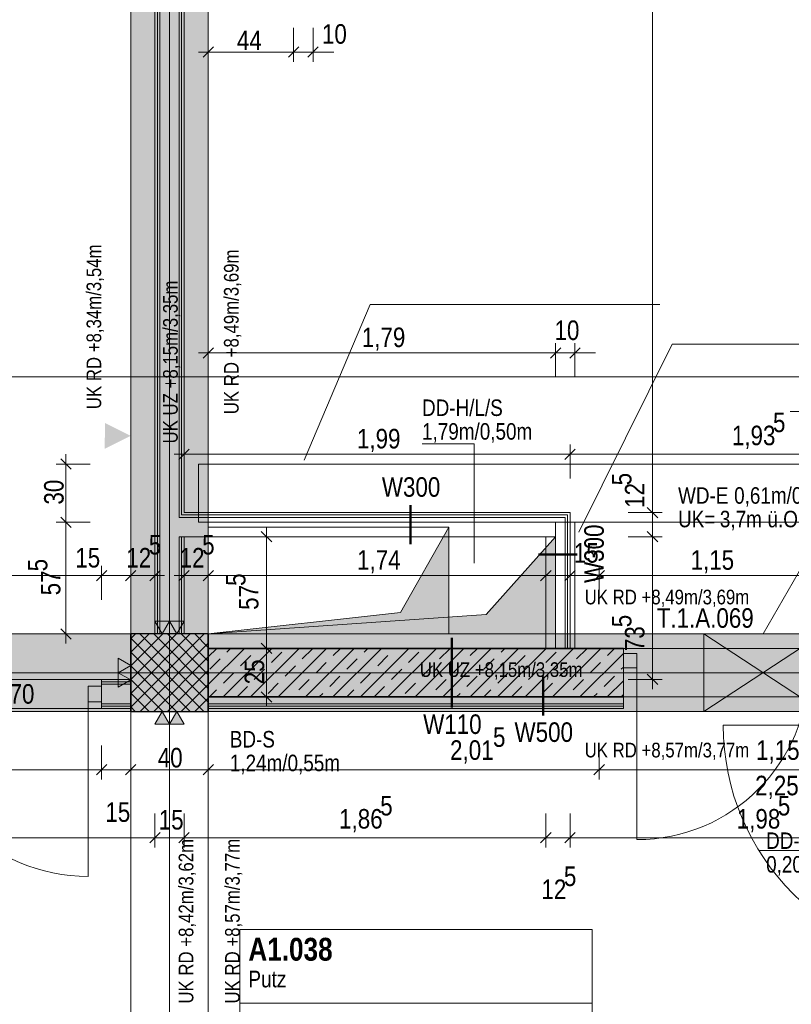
# Model space of a CAD drawing. Extents: x -620 to 300, y 62 to 1107.
# Tile 96 of 256: x -141 to -61, y 793 to 894. Entities that reach past the tile are written whole.
import ezdxf
from ezdxf.lldxf.tags import DXFTag

# ---------------------------------------------------------------- set-up
doc = ezdxf.new("R2010")
doc.units = 0
doc.layers.get('0').update_dxf_attribs({"lineweight": 35})
doc.layers.add('--Bem innen', color=3, linetype='Continuous', lineweight=35, true_color=0x00ff00, plot=False)
doc.layers.add('iwb_Schraffur_Unterzug', color=7, linetype='Continuous', lineweight=5, true_color=0xffffcc, plot=False)
for name, color, linetype, lineweight, true_color in [('00 -Bauelemente -Dämmung innen', 7, 'Continuous', 9, 0xff7fe6), ('00 -Bauelemente -Gipskarton', 7, 'Continuous', 9, 0xff7fe6), ('00_Beschriftung UZ', 3, 'Continuous', 13, 0x00ff00), ('30 -33 Aussenwände- 3 Aussenstützen', 7, 'Continuous', 50, 0x0000dd), ('30 -34 Innenwände- 1 tragend', 7, 'Continuous', 13, 0xdd0806), ('30 -34 Innenwände- 11 Durchbruch', 4, 'Continuous', 9, 0x00ffff), ('30 -34 Innenwände- 2 nichttragend', 7, 'Continuous', 18, 0xff7fe6), ('30 -34 Innenwände- 4 Türen_Fenster', 9, 'Continuous', 15, 0x808080), ('30 -35 Decken- 1 Konstruktion-Träger- Stahlbeton', 7, 'grob-A06G9FRA8I', 13, 0x33aa00), ('30 -35 Decken- 1 Konstruktion-Träger- Stahlbeton -Ortbeton', 7, 'grob-A06G9FRA8I', 13, 0x33aa00), ('30 -35 Decken- 11 Bodendurchbruch', 7, 'Continuous', 15, 0x599559), ('30 -35 Decken- 11 Durchbruch', 5, 'Continuous', 15, 0x0000ff), ('70 -72 Beschriftung- 2 Beschriftung Bauteile', 7, 'Continuous', 9, 0x9999ff), ('70 -75 Raumstempel- 1 Raumstempel', 1, 'Continuous', 50, 0xff0000), ('70 -76 Bemaßung- 2 Allgemein', 9, 'Continuous', 5, 0x808080)]:
    doc.layers.add(name, color=color, linetype=linetype, lineweight=lineweight, true_color=true_color)
for name, color, linetype, lineweight in [('30 -35 Decken- 1 Konstruktion-Träger- Stahl Hohlprofil', 7, 'grob-A06G9FRA8I', 9), ('70 -71 Achsen- 1 Gebäudeachsen', 7, 'STRICHPUNKT2-A06G9FR98I', 18), ('70 -75 Raumstempel- 3 Wandstempel', 7, 'Continuous', 50), ('Keine', 7, 'Continuous', 9)]:
    doc.layers.add(name, color=color, linetype=linetype, lineweight=lineweight)
doc.styles.get("Standard").update_dxf_attribs({"font": 'ARIALN.TTF'})
tags = doc.linetypes.add('grob-A06G9FRA8I', pattern=[14, 3, -8, 3]).pattern_tags.tags
tags[8:9] = [DXFTag(74, 4), DXFTag(75, 0), DXFTag(340, '0'), DXFTag(46, 0.0), DXFTag(50, 0.0), DXFTag(44, 0.0), DXFTag(45, 0.0)]
tags[6:7] = [DXFTag(74, 4), DXFTag(75, 0), DXFTag(340, '0'), DXFTag(46, 0.0), DXFTag(50, 0.0), DXFTag(44, 0.0), DXFTag(45, 0.0)]
tags[4:5] = [DXFTag(74, 4), DXFTag(75, 0), DXFTag(340, '0'), DXFTag(46, 0.0), DXFTag(50, 0.0), DXFTag(44, 0.0), DXFTag(45, 0.0)]
tags = doc.linetypes.add('STRICHPUNKT2-A06G9FR98I', pattern=[12.7, 6.35, -3.175, 0, -3.175]).pattern_tags.tags
tags[10:11] = [DXFTag(74, 4), DXFTag(75, 0), DXFTag(340, '0'), DXFTag(46, 0.0), DXFTag(50, 0.0), DXFTag(44, 0.0), DXFTag(45, 0.0)]
tags[8:9] = [DXFTag(74, 4), DXFTag(75, 0), DXFTag(340, '0'), DXFTag(46, 0.0), DXFTag(50, 0.0), DXFTag(44, 0.0), DXFTag(45, 0.0)]
tags[6:7] = [DXFTag(74, 4), DXFTag(75, 0), DXFTag(340, '0'), DXFTag(46, 0.0), DXFTag(50, 0.0), DXFTag(44, 0.0), DXFTag(45, 0.0)]
tags[4:5] = [DXFTag(74, 4), DXFTag(75, 0), DXFTag(340, '0'), DXFTag(46, 0.0), DXFTag(50, 0.0), DXFTag(44, 0.0), DXFTag(45, 0.0)]

# ---------------------------------------------------------------- blocks, each defined once
blk = doc.blocks.new('Referenz-A06G9FRB8I')
at = {"layer": '--Bem innen', "color": 0, "linetype": 'Continuous', "lineweight": 5, "ltscale": 0.13}
for p, q in [((-121.58, 893.49), (-121.58, 889.99)), ((-112.78, 893.49), (-112.78, 889.99)), ((-110.78, 893.49), (-110.78, 889.99)), ((-122.58, 890.99), (-120.52, 890.99)), ((-113.84, 890.99), (-120.52, 890.99)), ((-113.84, 890.99), (-114.9, 890.99)), ((-111.78, 890.99), (-113.84, 890.99)), ((-110.78, 890.99), (-112.78, 890.99)), ((-111.78, 890.99), (-109.72, 890.99)), ((-109.72, 890.99), (-108.65, 890.99))]:
    blk.add_line(p, q, dxfattribs=at)
at = {"layer": '--Bem innen', "color": 0, "linetype": 'Continuous', "lineweight": 20, "ltscale": 0.2}
for p, q in [((-122.11, 890.46), (-121.04, 891.52)), ((-112.24, 891.52), (-113.31, 890.46)), ((-111.31, 890.46), (-110.24, 891.52))]:
    blk.add_line(p, q, dxfattribs=at)
at = {"layer": '00 -Bauelemente -Dämmung innen', "color": 0, "linetype": 'Continuous', "ltscale": 0.13}
for p, q in [((-126.58, 831.05), (-126.58, 988.05)), ((-124.58, 843.05), (-124.58, 988.05)), ((-84.78, 843.05), (-124.58, 843.05)), ((-84.78, 829.55), (-84.78, 843.05)), ((-124.58, 831.05), (-124.58, 841.05)), ((-124.08, 841.05), (-124.58, 841.05)), ((-86.78, 841.05), (-124.08, 841.05)), ((-86.78, 829.55), (-86.78, 841.05)), ((-132.58, 825.85), (-129.58, 825.85)), ((-132.58, 823.85), (-129.58, 823.85)), ((-121.58, 824.55), (-78.78, 824.55)), ((-121.58, 823.85), (-78.78, 823.85))]:
    blk.add_line(p, q, dxfattribs=at)
at = {"layer": '00 -Bauelemente -Gipskarton', "color": 0, "linetype": 'Continuous', "ltscale": 0.13}
for p, q in [((-127.08, 831.05), (-127.08, 988.05)), ((-126.83, 831.05), (-126.83, 988.05)), ((-126.58, 831.05), (-126.58, 988.05)), ((-124.58, 843.05), (-124.58, 988.05)), ((-124.33, 843.3), (-124.33, 988.05)), ((-124.08, 843.55), (-124.08, 988.05)), ((-84.53, 843.3), (-124.33, 843.3)), ((-84.28, 843.55), (-124.08, 843.55)), ((-84.53, 829.55), (-84.53, 843.3)), ((-84.28, 829.55), (-84.28, 843.55)), ((-84.78, 843.05), (-124.58, 843.05)), ((-84.78, 829.55), (-84.78, 843.05)), ((-124.58, 831.05), (-124.58, 841.05)), ((-124.33, 831.05), (-124.33, 841.05)), ((-124.08, 831.05), (-124.08, 841.05)), ((-132.58, 826.35), (-129.58, 826.35)), ((-132.58, 826.1), (-129.58, 826.1)), ((-132.58, 825.85), (-129.58, 825.85)), ((-132.58, 823.85), (-129.58, 823.85)), ((-121.58, 823.85), (-78.78, 823.85)), ((-132.58, 823.6), (-129.58, 823.6)), ((-132.58, 823.35), (-129.58, 823.35)), ((-121.58, 823.6), (-78.78, 823.6)), ((-121.58, 823.35), (-78.78, 823.35))]:
    blk.add_line(p, q, dxfattribs=at)
at = {"layer": '00_Beschriftung UZ', "color": 0, "linetype": 'Continuous', "lineweight": 0, "ltscale": 0.13}
blk.add_solid([(-132.25, 850.12), (-129.58, 851.45), (-132.24, 852.79)], dxfattribs=at)
at = {"layer": '30 -33 Aussenwände- 3 Aussenstützen', "color": 0, "lineweight": 9}
for p, q in [((-129.58, 830.57), (-129.09, 831.05)), ((-129.58, 829.16), (-127.68, 831.05)), ((-129.58, 827.74), (-126.26, 831.05)), ((-129.58, 826.33), (-124.85, 831.05)), ((-129.58, 824.91), (-123.43, 831.05)), ((-129.58, 823.5), (-122.02, 831.05)), ((-128.62, 831.05), (-121.58, 824.01)), ((-127.21, 831.05), (-121.58, 825.42)), ((-125.79, 831.05), (-121.58, 826.84)), ((-124.38, 831.05), (-121.58, 828.25)), ((-122.96, 831.05), (-121.58, 829.66)), ((-129.58, 830.59), (-122.04, 823.05)), ((-128.61, 823.05), (-121.58, 830.08)), ((-129.58, 829.18), (-123.45, 823.05)), ((-127.19, 823.05), (-121.58, 828.67)), ((-125.58, 828.05), (-125.58, 826.05)), ((-129.58, 827.76), (-124.86, 823.05)), ((-126.58, 827.05), (-124.58, 827.05)), ((-125.78, 823.05), (-121.58, 827.26)), ((-129.58, 826.35), (-126.28, 823.05)), ((-124.36, 823.05), (-121.58, 825.84)), ((-129.58, 824.94), (-127.69, 823.05)), ((-122.95, 823.05), (-121.58, 824.43)), ((-129.58, 823.52), (-129.11, 823.05))]:
    blk.add_line(p, q, dxfattribs=at)
at = {"layer": '30 -33 Aussenwände- 3 Aussenstützen', "color": 0, "linetype": 'Continuous', "lineweight": -2, "ltscale": 0.25}
for p, q in [((-121.58, 831.05), (-129.58, 831.05)), ((-129.58, 831.05), (-129.58, 823.05)), ((-121.58, 823.05), (-121.58, 831.05)), ((-129.58, 823.05), (-121.58, 823.05))]:
    blk.add_line(p, q, dxfattribs=at)
at = {"layer": '30 -34 Innenwände- 1 tragend', "color": 0, "lineweight": 9}
for p, q in [((-121.58, 828.67), (-120.69, 829.55)), ((-121.58, 825.84), (-117.86, 829.55)), ((-121.58, 828.67), (-120.69, 829.55)), ((-121.58, 825.84), (-117.86, 829.55)), ((-120.04, 824.55), (-115.04, 829.55)), ((-120.04, 824.55), (-115.04, 829.55)), ((-119.66, 829.17), (-119.28, 829.55)), ((-119.66, 829.17), (-119.28, 829.55)), ((-117.21, 824.55), (-112.21, 829.55)), ((-117.21, 824.55), (-112.21, 829.55)), ((-116.48, 829.52), (-116.45, 829.55)), ((-116.48, 829.52), (-116.45, 829.55)), ((-115.07, 828.11), (-114.01, 829.17)), ((-115.07, 828.11), (-114.01, 829.17)), ((-114.38, 824.55), (-109.38, 829.55)), ((-114.38, 824.55), (-109.38, 829.55)), ((-111.89, 828.46), (-110.83, 829.52)), ((-111.89, 828.46), (-110.83, 829.52)), ((-111.55, 824.55), (-106.55, 829.55)), ((-111.55, 824.55), (-106.55, 829.55)), ((-108.72, 824.55), (-103.72, 829.55)), ((-108.72, 824.55), (-103.72, 829.55)), ((-108.7, 828.81), (-107.96, 829.55)), ((-108.7, 828.81), (-107.96, 829.55)), ((-105.89, 824.55), (-100.89, 829.55)), ((-105.89, 824.55), (-100.89, 829.55)), ((-105.52, 829.17), (-105.14, 829.55)), ((-105.52, 829.17), (-105.14, 829.55)), ((-103.06, 824.55), (-98.06, 829.55)), ((-103.06, 824.55), (-98.06, 829.55)), ((-102.34, 829.52), (-102.31, 829.55)), ((-102.34, 829.52), (-102.31, 829.55)), ((-100.93, 828.11), (-99.86, 829.17)), ((-100.93, 828.11), (-99.86, 829.17)), ((-100.24, 824.55), (-95.24, 829.55)), ((-100.24, 824.55), (-95.24, 829.55)), ((-97.74, 828.46), (-96.68, 829.52)), ((-97.74, 828.46), (-96.68, 829.52)), ((-97.41, 824.55), (-92.41, 829.55)), ((-97.41, 824.55), (-92.41, 829.55)), ((-94.58, 824.55), (-89.58, 829.55)), ((-94.58, 824.55), (-89.58, 829.55)), ((-94.56, 828.81), (-93.82, 829.55)), ((-94.56, 828.81), (-93.82, 829.55)), ((-91.75, 824.55), (-86.75, 829.55)), ((-91.75, 824.55), (-86.75, 829.55)), ((-91.38, 829.17), (-90.99, 829.55)), ((-91.38, 829.17), (-90.99, 829.55)), ((-88.92, 824.55), (-83.92, 829.55)), ((-88.92, 824.55), (-83.92, 829.55)), ((-88.2, 829.52), (-88.17, 829.55)), ((-88.2, 829.52), (-88.17, 829.55)), ((-86.78, 828.11), (-85.72, 829.17)), ((-86.78, 828.11), (-85.72, 829.17)), ((-86.09, 824.55), (-81.09, 829.55)), ((-86.09, 824.55), (-81.09, 829.55)), ((-83.6, 828.46), (-82.54, 829.52)), ((-83.6, 828.46), (-82.54, 829.52)), ((-83.27, 824.55), (-78.78, 829.04)), ((-83.27, 824.55), (-78.78, 829.04)), ((-80.42, 828.81), (-79.68, 829.55)), ((-80.42, 828.81), (-79.68, 829.55)), ((-121.43, 827.4), (-120.37, 828.46)), ((-121.43, 827.4), (-120.37, 828.46)), ((-118.25, 827.75), (-117.19, 828.81)), ((-118.25, 827.75), (-117.19, 828.81)), ((-110.47, 827.05), (-109.41, 828.11)), ((-110.47, 827.05), (-109.41, 828.11)), ((-107.29, 827.4), (-106.23, 828.46)), ((-107.29, 827.4), (-106.23, 828.46)), ((-104.11, 827.75), (-103.05, 828.81)), ((-104.11, 827.75), (-103.05, 828.81)), ((-96.33, 827.05), (-95.27, 828.11)), ((-96.33, 827.05), (-95.27, 828.11)), ((-93.15, 827.4), (-92.09, 828.46)), ((-93.15, 827.4), (-92.09, 828.46)), ((-89.97, 827.75), (-88.9, 828.81)), ((-89.97, 827.75), (-88.9, 828.81)), ((-82.19, 827.05), (-81.13, 828.11)), ((-82.19, 827.05), (-81.13, 828.11)), ((-120.02, 825.98), (-118.96, 827.05)), ((-120.02, 825.98), (-118.96, 827.05)), ((-116.84, 826.34), (-115.77, 827.4)), ((-116.84, 826.34), (-115.77, 827.4)), ((-113.65, 826.69), (-112.59, 827.75)), ((-113.65, 826.69), (-112.59, 827.75)), ((-105.88, 825.98), (-104.81, 827.05)), ((-105.88, 825.98), (-104.81, 827.05)), ((-102.69, 826.34), (-101.63, 827.4)), ((-102.69, 826.34), (-101.63, 827.4)), ((-99.51, 826.69), (-98.45, 827.75)), ((-99.51, 826.69), (-98.45, 827.75)), ((-91.73, 825.98), (-90.67, 827.05)), ((-91.73, 825.98), (-90.67, 827.05)), ((-88.55, 826.34), (-87.49, 827.4)), ((-88.55, 826.34), (-87.49, 827.4)), ((-85.37, 826.69), (-84.31, 827.75)), ((-85.37, 826.69), (-84.31, 827.75)), ((-79.01, 827.4), (-78.78, 827.63)), ((-79.01, 827.4), (-78.78, 827.63)), ((-115.42, 824.92), (-114.36, 825.98)), ((-115.42, 824.92), (-114.36, 825.98)), ((-112.24, 825.28), (-111.18, 826.34)), ((-112.24, 825.28), (-111.18, 826.34)), ((-109.06, 825.63), (-108, 826.69)), ((-109.06, 825.63), (-108, 826.69)), ((-101.28, 824.92), (-100.22, 825.98)), ((-101.28, 824.92), (-100.22, 825.98)), ((-98.1, 825.28), (-97.04, 826.34)), ((-98.1, 825.28), (-97.04, 826.34)), ((-94.92, 825.63), (-93.85, 826.69)), ((-94.92, 825.63), (-93.85, 826.69)), ((-87.14, 824.92), (-86.08, 825.98)), ((-87.14, 824.92), (-86.08, 825.98)), ((-83.96, 825.28), (-82.89, 826.34)), ((-83.96, 825.28), (-82.89, 826.34)), ((-80.77, 825.63), (-79.71, 826.69)), ((-80.77, 825.63), (-79.71, 826.69)), ((-80.44, 824.55), (-78.78, 826.21)), ((-80.44, 824.55), (-78.78, 826.21)), ((-121.45, 824.55), (-120.72, 825.28)), ((-121.45, 824.55), (-120.72, 825.28)), ((-118.6, 824.57), (-117.54, 825.63)), ((-118.6, 824.57), (-117.54, 825.63)), ((-110.14, 824.55), (-109.76, 824.92)), ((-110.14, 824.55), (-109.76, 824.92)), ((-107.31, 824.55), (-106.58, 825.28)), ((-107.31, 824.55), (-106.58, 825.28)), ((-104.46, 824.57), (-103.4, 825.63)), ((-104.46, 824.57), (-103.4, 825.63)), ((-95.99, 824.55), (-95.62, 824.92)), ((-95.99, 824.55), (-95.62, 824.92)), ((-93.17, 824.55), (-92.44, 825.28)), ((-93.17, 824.55), (-92.44, 825.28)), ((-90.32, 824.57), (-89.26, 825.63)), ((-90.32, 824.57), (-89.26, 825.63)), ((-81.85, 824.55), (-81.48, 824.92)), ((-81.85, 824.55), (-81.48, 824.92)), ((-112.96, 824.55), (-112.95, 824.57)), ((-112.96, 824.55), (-112.95, 824.57)), ((-98.82, 824.55), (-98.8, 824.57)), ((-98.82, 824.55), (-98.8, 824.57)), ((-84.68, 824.55), (-84.66, 824.57)), ((-84.68, 824.55), (-84.66, 824.57)), ((-79.02, 824.55), (-78.78, 824.8)), ((-79.02, 824.55), (-78.78, 824.8))]:
    blk.add_line(p, q, dxfattribs=at)
at = {"layer": '30 -34 Innenwände- 1 tragend', "color": 0, "linetype": 'Continuous', "ltscale": 0.13}
for p, q in [((-121.58, 829.55), (-78.78, 829.55)), ((-78.78, 824.55), (-78.78, 829.55)), ((-78.78, 824.55), (-78.78, 829.55)), ((-121.58, 824.55), (-78.78, 824.55))]:
    blk.add_line(p, q, dxfattribs=at)
at = {"layer": '30 -34 Innenwände- 1 tragend', "color": 0, "lineweight": 35}
for p, q in [((-121.58, 829.55), (-78.78, 829.55)), ((-121.58, 824.55), (-78.78, 824.55))]:
    blk.add_line(p, q, dxfattribs=at)
at = {"layer": '30 -34 Innenwände- 11 Durchbruch', "color": 0, "linetype": 'Continuous', "ltscale": 0.13}
for p, q in [((-64.38, 831.05), (-58.29, 841.6)), ((-70.48, 831.05), (-58.28, 831.05)), ((-58.28, 831.05), (-70.48, 823.05)), ((-58.28, 823.05), (-70.48, 831.05)), ((-70.48, 823.05), (-70.48, 831.05)), ((-70.48, 831.05), (-58.28, 823.05)), ((-58.28, 831.05), (-70.48, 823.05)), ((-70.48, 823.05), (-58.28, 823.05))]:
    blk.add_line(p, q, dxfattribs=at)
at = {"layer": '30 -34 Innenwände- 11 Durchbruch', "color": 0, "lineweight": 0}
for points in [[(-70.48, 823.05), (-70.48, 831.05), (-64.38, 827.05)], [(-58.28, 823.05), (-64.38, 827.05), (-58.28, 831.05)]]:
    blk.add_solid(points, dxfattribs=at)
at = {"layer": '30 -34 Innenwände- 2 nichttragend', "color": 0, "linetype": 'Continuous', "ltscale": 0.18}
for p, q in [((-127.08, 831.05), (-127.08, 988.05)), ((-124.08, 843.55), (-124.08, 988.05)), ((-84.28, 843.55), (-124.08, 843.55)), ((-84.28, 829.55), (-84.28, 843.55)), ((-86.78, 841.05), (-124.08, 841.05)), ((-124.08, 831.05), (-124.08, 841.05)), ((-86.78, 829.55), (-86.78, 841.05)), ((-124.08, 831.05), (-127.08, 831.05)), ((-132.58, 826.1), (-132.58, 826.35)), ((-132.58, 826.1), (-132.58, 826.35)), ((-132.58, 826.35), (-129.58, 826.35)), ((-132.58, 825.85), (-132.58, 826.1)), ((-132.58, 823.35), (-132.58, 826.1)), ((-132.58, 823.85), (-132.58, 825.85)), ((-129.58, 823.35), (-129.58, 826.35)), ((-132.58, 823.6), (-132.58, 823.85)), ((-121.58, 823.35), (-121.58, 824.55)), ((-121.58, 824.55), (-78.78, 824.55)), ((-78.78, 823.35), (-78.78, 824.55)), ((-132.58, 823.35), (-132.58, 823.6)), ((-132.58, 823.35), (-129.58, 823.35)), ((-121.58, 823.35), (-78.78, 823.35))]:
    blk.add_line(p, q, dxfattribs=at)
at = {"layer": '30 -34 Innenwände- 4 Türen_Fenster', "color": 0, "linetype": 'grob-A06G9FRA8I', "ltscale": 0.15}
for p, q in [((-78.78, 829.55), (-58.28, 829.55)), ((-77.38, 827.55), (-77.38, 809.85)), ((-166.58, 826.35), (-132.58, 826.35)), ((-133.98, 824.05), (-133.98, 806.05)), ((-78.78, 824.55), (-58.28, 824.55)), ((-166.58, 823.35), (-132.58, 823.35)), ((-43.88, 821.65), (-68.48, 821.65))]:
    blk.add_line(p, q, dxfattribs=at)
at = {"layer": '30 -34 Innenwände- 4 Türen_Fenster', "color": 0, "linetype": 'Continuous', "ltscale": 0.15}
for p, q in [((-78.78, 829.01), (-77.38, 829.01)), ((-78.78, 827.55), (-78.78, 829.01)), ((-77.38, 829.01), (-77.38, 827.55)), ((-77.38, 827.55), (-78.78, 827.55)), ((-133.98, 825.65), (-132.58, 825.65)), ((-133.98, 824.05), (-133.98, 825.65)), ((-132.58, 825.65), (-132.58, 824.05)), ((-132.58, 824.05), (-133.98, 824.05))]:
    blk.add_line(p, q, dxfattribs=at)
at = {"layer": '30 -34 Innenwände- 4 Türen_Fenster', "color": 0, "linetype": 'grob-A06G9FRA8I', "ltscale": 0.15}
for centre, major_axis in [((-77.38, 827.55), (0, -17.7)), ((-133.98, 824.05), (-18, 0)), ((-43.88, 821.65), (-24.6, 0)), ((-43.88, 772.45), (0, 24.6))]:
    blk.add_ellipse(centre, major_axis=major_axis, ratio=1, start_param=0, end_param=1.570796, dxfattribs=at)
at = {"layer": '30 -35 Decken- 1 Konstruktion-Träger- Stahl Hohlprofil', "color": 0, "linetype": 'grob-A06G9FRA8I', "ltscale": 0.13}
for p, q in [((-85.78, 829.55), (-85.78, 842.55)), ((-85.78, 842.55), (-83.78, 842.55)), ((-83.78, 842.55), (-83.78, 829.55)), ((-83.78, 829.55), (-85.78, 829.55))]:
    blk.add_line(p, q, dxfattribs=at)
at = {"layer": '30 -35 Decken- 1 Konstruktion-Träger- Stahlbeton', "color": 0}
for p, q in [((-129.58, 988.05), (-129.58, 771.05)), ((-121.58, 988.05), (-121.58, 771.05)), ((-129.58, 831.05), (-451.58, 831.05)), ((-121.58, 831.05), (75.97, 831.05)), ((-129.58, 823.05), (-451.58, 823.05)), ((-121.58, 823.05), (75.97, 823.05))]:
    blk.add_line(p, q, dxfattribs=at)
at = {"layer": '30 -35 Decken- 1 Konstruktion-Träger- Stahlbeton', "color": 0, "linetype": 'Continuous', "lineweight": 35, "ltscale": 0.35}
for p, q in [((-129.58, 823.05), (-129.58, 831.05)), ((-121.58, 831.05), (-121.58, 823.05))]:
    blk.add_line(p, q, dxfattribs=at)
at = {"layer": '30 -35 Decken- 1 Konstruktion-Träger- Stahlbeton -Ortbeton', "color": 0, "linetype": 'grob-A06G9FRA8I', "ltscale": 0.13}
for p, q in [((-104.9, 864.97), (-111.69, 848.95)), ((-104.9, 864.97), (-75.03, 864.97)), ((-83.38, 841.54), (-73.76, 860.89)), ((-73.76, 860.89), (-52.39, 860.89)), ((-122.58, 842.55), (-122.58, 848.55)), ((-122.58, 848.55), (-44.58, 848.55)), ((-44.58, 842.55), (-122.58, 842.55))]:
    blk.add_line(p, q, dxfattribs=at)
at = {"layer": '30 -35 Decken- 11 Bodendurchbruch', "color": 0, "linetype": 'Continuous', "ltscale": 0.15}
for p, q in [((-121.59, 831.05), (-121.59, 842.05)), ((-121.59, 842.05), (-96.79, 842.05)), ((-96.79, 842.05), (-101.75, 833.25)), ((-96.79, 842.05), (-101.75, 833.25)), ((-96.79, 831.05), (-96.79, 842.05)), ((-101.75, 833.25), (-121.59, 831.05)), ((-101.75, 833.25), (-121.59, 831.05)), ((-121.59, 831.05), (-96.79, 831.05))]:
    blk.add_line(p, q, dxfattribs=at)
at = {"layer": '30 -35 Decken- 11 Bodendurchbruch', "color": 0, "linetype": 'grob-A06G9FRA8I', "ltscale": 0.15}
for p, q in [((-121.58, 841.05), (-96.78, 841.05)), ((-121.58, 831.05), (-121.58, 841.05)), ((-96.78, 841.05), (-96.78, 831.05)), ((-96.78, 831.05), (-121.58, 831.05))]:
    blk.add_line(p, q, dxfattribs=at)
at = {"layer": '30 -35 Decken- 11 Bodendurchbruch', "color": 0, "lineweight": 0}
for points in [[(-96.79, 831.05), (-101.75, 833.25), (-96.79, 842.05)], [(-101.75, 831.05), (-121.59, 831.05), (-101.75, 833.25)], [(-101.75, 831.05), (-101.75, 833.25), (-96.79, 831.05)]]:
    blk.add_solid(points, dxfattribs=at)
at = {"layer": '30 -35 Decken- 11 Durchbruch', "color": 0, "linetype": 'Continuous', "ltscale": 0.15}
for p, q in [((-52.54, 853.95), (-61.57, 853.95)), ((-94.15, 850.63), (-99.54, 850.63)), ((-94.15, 838.32), (-94.15, 850.63)), ((-121.58, 831.05), (-121.58, 841.05)), ((-121.58, 841.05), (-85.78, 841.05)), ((-85.78, 841.05), (-92.94, 833.05)), ((-85.78, 841.05), (-92.94, 833.05)), ((-85.78, 831.05), (-85.78, 841.05)), ((-92.94, 833.05), (-121.58, 831.05)), ((-92.94, 833.05), (-121.58, 831.05)), ((-121.58, 831.05), (-85.78, 831.05)), ((-54.57, 808.73), (-64.73, 808.73))]:
    blk.add_line(p, q, dxfattribs=at)
at = {"layer": '30 -35 Decken- 11 Durchbruch', "color": 0, "linetype": 'grob-A06G9FRA8I', "ltscale": 0.15}
for p, q in [((-121.58, 841.05), (-86.78, 841.05)), ((-121.58, 831.05), (-121.58, 841.05)), ((-86.78, 841.05), (-86.78, 831.05)), ((-86.78, 831.05), (-121.58, 831.05))]:
    blk.add_line(p, q, dxfattribs=at)
at = {"layer": '30 -35 Decken- 11 Durchbruch', "color": 0, "lineweight": 0}
for points in [[(-85.78, 831.05), (-92.94, 833.05), (-85.78, 841.05)], [(-92.94, 831.05), (-121.58, 831.05), (-92.94, 833.05)], [(-92.94, 831.05), (-92.94, 833.05), (-85.78, 831.05)]]:
    blk.add_solid(points, dxfattribs=at)
at = {"layer": '70 -71 Achsen- 1 Gebäudeachsen', "color": 0, "linetype": 'STRICHPUNKT2-A06G9FR98I', "ltscale": 0.18}
for p, q in [((-125.58, 1076.99), (-125.58, 77.55)), ((-538.63, 857.55), (75.97, 857.55)), ((-538.63, 827.05), (75.97, 827.05))]:
    blk.add_line(p, q, dxfattribs=at)
at = {"layer": '70 -72 Beschriftung- 2 Beschriftung Bauteile', "color": 0}
for p, q in [((-126.33, 831.05), (-127.08, 832.35)), ((-127.08, 832.35), (-125.58, 832.35)), ((-125.58, 832.35), (-126.33, 831.05)), ((-124.83, 831.05), (-125.58, 832.35)), ((-125.58, 832.35), (-124.08, 832.35)), ((-124.08, 832.35), (-124.83, 831.05)), ((-130.87, 828.55), (-129.58, 827.8)), ((-130.87, 827.05), (-130.87, 828.55)), ((-129.58, 827.8), (-130.87, 827.05)), ((-130.87, 827.05), (-129.58, 826.3)), ((-130.87, 825.55), (-130.87, 827.05)), ((-129.58, 826.3), (-130.87, 825.55)), ((-127.08, 821.75), (-126.33, 823.05)), ((-126.33, 823.05), (-125.58, 821.75)), ((-125.58, 821.75), (-124.83, 823.05)), ((-124.83, 823.05), (-124.08, 821.75)), ((-125.58, 821.75), (-127.08, 821.75)), ((-124.08, 821.75), (-125.58, 821.75))]:
    blk.add_line(p, q, dxfattribs=at)
at = {"layer": '70 -72 Beschriftung- 2 Beschriftung Bauteile', "color": 0, "lineweight": 0}
for points in [[(-126.33, 831.05), (-127.08, 832.35), (-126.33, 832.35)], [(-126.33, 831.05), (-126.33, 832.35), (-125.58, 832.35)], [(-124.83, 831.05), (-125.58, 832.35), (-124.83, 832.35)], [(-124.83, 831.05), (-124.83, 832.35), (-124.08, 832.35)], [(-130.87, 827.05), (-130.87, 828.55), (-129.58, 827.8)], [(-130.87, 825.55), (-130.87, 827.05), (-129.58, 826.3)], [(-126.33, 821.75), (-127.08, 821.75), (-126.33, 823.05)], [(-126.33, 821.75), (-126.33, 823.05), (-125.58, 821.75)], [(-124.83, 821.75), (-125.58, 821.75), (-124.83, 823.05)], [(-124.83, 821.75), (-124.83, 823.05), (-124.08, 821.75)]]:
    blk.add_solid(points, dxfattribs=at)
at = {"layer": '70 -75 Raumstempel- 1 Raumstempel', "color": 0, "lineweight": 9}
for p, q in [((-118.31, 800.59), (-118.31, 774.45)), ((-81.99, 800.59), (-118.31, 800.59)), ((-81.99, 774.45), (-81.99, 800.59)), ((-81.99, 792.99), (-118.31, 792.99))]:
    blk.add_line(p, q, dxfattribs=at)
at = {"layer": '70 -75 Raumstempel- 3 Wandstempel', "color": 0, "linetype": 'Continuous', "ltscale": 0.5}
for p, q in [((-100.73, 844.3), (-100.73, 840.3)), ((-83.53, 839.23), (-87.53, 839.23)), ((-87.06, 822.64), (-87.06, 826.64))]:
    blk.add_line(p, q, dxfattribs=at)
at = {"layer": '70 -76 Bemaßung- 2 Allgemein', "color": 0, "linetype": 'Continuous', "ltscale": 0.13}
for p, q in [((-75.78, 844.61), (-75.78, 986.99)), ((-121.58, 858.18), (-121.58, 860.99)), ((-85.78, 857.49), (-85.78, 860.99)), ((-85.78, 857.49), (-85.78, 860.99)), ((-83.78, 857.49), (-83.78, 860.99)), ((-122.58, 859.99), (-120.52, 859.99)), ((-86.84, 859.99), (-120.52, 859.99)), ((-86.84, 859.99), (-87.9, 859.99)), ((-84.78, 859.99), (-86.84, 859.99)), ((-84.78, 859.99), (-86.84, 859.99)), ((-83.78, 859.99), (-85.78, 859.99)), ((-84.78, 859.99), (-82.72, 859.99)), ((-82.72, 859.99), (-81.65, 859.99)), ((-124.08, 847.05), (-124.08, 850.55)), ((-84.28, 847.05), (-84.28, 850.55)), ((-84.28, 847.05), (-84.28, 850.55)), ((-136.26, 849.55), (-136.26, 847.49)), ((-125.08, 849.55), (-123.02, 849.55)), ((-85.34, 849.55), (-123.02, 849.55)), ((-83.28, 849.55), (-85.34, 849.55)), ((-85.28, 849.55), (-83.22, 849.55)), ((-46.64, 849.55), (-83.22, 849.55)), ((-133.76, 848.55), (-137.26, 848.55)), ((-136.26, 847.49), (-136.26, 843.61)), ((-75.78, 844.61), (-75.78, 845.67)), ((-75.78, 842.55), (-75.78, 844.61)), ((-75.78, 842.55), (-75.78, 844.61)), ((-136.26, 841.55), (-136.26, 843.61)), ((-136.26, 843.55), (-136.26, 841.49)), ((-78.28, 843.55), (-74.78, 843.55)), ((-78.28, 843.55), (-74.78, 843.55)), ((-75.78, 841.05), (-75.78, 843.55)), ((-133.76, 842.55), (-137.26, 842.55)), ((-133.76, 842.55), (-137.26, 842.55)), ((-115.58, 842.05), (-115.58, 839.99)), ((-75.78, 842.05), (-75.78, 839.99)), ((-75.78, 842.05), (-75.78, 839.99)), ((-136.26, 841.49), (-136.26, 832.11)), ((-118.08, 841.05), (-114.58, 841.05)), ((-78.28, 841.05), (-74.78, 841.05)), ((-78.28, 841.05), (-74.78, 841.05)), ((-115.58, 830.61), (-115.58, 839.99)), ((-75.78, 839.99), (-75.78, 838.93)), ((-75.78, 827.41), (-75.78, 839.99)), ((-132.58, 834.55), (-132.58, 838.05)), ((-132.58, 834.55), (-132.58, 838.05)), ((-129.58, 834.55), (-129.58, 838.05)), ((-129.58, 834.55), (-129.58, 838.05)), ((-127.08, 834.55), (-127.08, 838.05)), ((-124.08, 834.55), (-124.08, 838.05)), ((-121.58, 834.55), (-121.58, 838.05)), ((-121.58, 834.55), (-121.58, 838.05)), ((-86.78, 834.55), (-86.78, 838.05)), ((-84.28, 834.55), (-84.28, 838.05)), ((-81.28, 834.55), (-81.28, 838.05)), ((-81.28, 834.55), (-81.28, 838.05)), ((-133.64, 837.05), (-165.52, 837.05)), ((-133.64, 837.05), (-134.7, 837.05)), ((-131.58, 837.05), (-133.64, 837.05)), ((-131.58, 837.05), (-133.64, 837.05)), ((-129.58, 837.05), (-132.58, 837.05)), ((-130.58, 837.05), (-128.52, 837.05)), ((-130.58, 837.05), (-128.52, 837.05)), ((-128.52, 837.05), (-127.45, 837.05)), ((-128.14, 837.05), (-128.52, 837.05)), ((-126.08, 837.05), (-128.14, 837.05)), ((-125.08, 837.05), (-123.02, 837.05)), ((-122.64, 837.05), (-123.02, 837.05)), ((-120.58, 837.05), (-122.64, 837.05)), ((-122.58, 837.05), (-120.52, 837.05)), ((-87.84, 837.05), (-120.52, 837.05)), ((-85.78, 837.05), (-87.84, 837.05)), ((-85.34, 837.05), (-86.4, 837.05)), ((-83.28, 837.05), (-85.34, 837.05)), ((-81.28, 837.05), (-84.28, 837.05)), ((-82.28, 837.05), (-80.22, 837.05)), ((-82.28, 837.05), (-80.22, 837.05)), ((-59.34, 837.05), (-80.22, 837.05)), ((-80.22, 837.05), (-79.15, 837.05)), ((-136.26, 830.05), (-136.26, 832.11)), ((-133.76, 831.05), (-137.26, 831.05)), ((-115.58, 828.55), (-115.58, 830.61)), ((-115.58, 830.55), (-115.58, 828.49)), ((-118.08, 829.55), (-114.58, 829.55)), ((-118.08, 829.55), (-114.58, 829.55)), ((-115.58, 825.61), (-115.58, 828.49)), ((-75.78, 825.35), (-75.78, 827.41)), ((-78.28, 826.35), (-74.78, 826.35)), ((-115.58, 823.55), (-115.58, 825.61)), ((-118.08, 824.55), (-114.58, 824.55)), ((-132.58, 819.55), (-132.58, 816.05)), ((-132.58, 819.55), (-132.58, 816.05)), ((-129.58, 819.55), (-129.58, 816.05)), ((-129.58, 819.55), (-129.58, 816.05)), ((-121.58, 819.55), (-121.58, 816.05)), ((-121.58, 819.55), (-121.58, 816.05)), ((-81.28, 819.55), (-81.28, 816.05)), ((-81.28, 819.55), (-81.28, 816.05)), ((-133.64, 817.05), (-165.52, 817.05)), ((-133.64, 817.05), (-134.7, 817.05)), ((-131.58, 817.05), (-133.64, 817.05)), ((-131.58, 817.05), (-133.64, 817.05)), ((-129.58, 817.05), (-132.58, 817.05)), ((-130.58, 817.05), (-128.52, 817.05)), ((-130.58, 817.05), (-128.52, 817.05)), ((-128.52, 817.05), (-127.45, 817.05)), ((-122.64, 817.05), (-128.52, 817.05)), ((-120.58, 817.05), (-122.64, 817.05)), ((-122.58, 817.05), (-120.52, 817.05)), ((-82.34, 817.05), (-120.52, 817.05)), ((-80.28, 817.05), (-82.34, 817.05)), ((-82.28, 817.05), (-80.22, 817.05)), ((-59.34, 817.05), (-80.22, 817.05)), ((-127.08, 812.55), (-127.08, 809.05)), ((-127.08, 812.55), (-127.08, 809.05)), ((-124.08, 812.55), (-124.08, 809.05)), ((-124.08, 812.55), (-124.08, 809.05)), ((-86.78, 812.55), (-86.78, 809.05)), ((-86.78, 812.55), (-86.78, 809.05)), ((-84.28, 812.55), (-84.28, 809.05)), ((-84.28, 812.55), (-84.28, 809.05)), ((-128.14, 810.05), (-288.02, 810.05)), ((-126.08, 810.05), (-128.14, 810.05)), ((-128.08, 810.05), (-126.02, 810.05)), ((-125.14, 810.05), (-126.02, 810.05)), ((-123.08, 810.05), (-125.14, 810.05)), ((-125.08, 810.05), (-123.02, 810.05)), ((-87.84, 810.05), (-123.02, 810.05)), ((-87.84, 810.05), (-88.9, 810.05)), ((-85.78, 810.05), (-87.84, 810.05)), ((-85.78, 810.05), (-87.84, 810.05)), ((-84.28, 810.05), (-86.78, 810.05)), ((-85.28, 810.05), (-83.22, 810.05)), ((-85.28, 810.05), (-83.22, 810.05)), ((-83.22, 810.05), (-82.15, 810.05)), ((-45.64, 810.05), (-83.22, 810.05))]:
    blk.add_line(p, q, dxfattribs=at)
at = {"layer": '70 -76 Bemaßung- 2 Allgemein', "color": 0, "linetype": 'Continuous', "lineweight": 20, "ltscale": 0.2}
for p, q in [((-122.11, 859.46), (-121.04, 860.52)), ((-85.24, 860.52), (-86.31, 859.46)), ((-85.24, 860.52), (-86.31, 859.46)), ((-84.31, 859.46), (-83.24, 860.52)), ((-124.61, 849.02), (-123.54, 850.08)), ((-83.74, 850.08), (-84.81, 849.02)), ((-84.81, 849.02), (-83.74, 850.08)), ((-136.79, 849.08), (-135.72, 848.02)), ((-75.24, 843.02), (-76.31, 844.08)), ((-75.24, 843.02), (-76.31, 844.08)), ((-136.79, 843.08), (-135.72, 842.02)), ((-135.72, 842.02), (-136.79, 843.08)), ((-116.11, 841.58), (-115.04, 840.52)), ((-76.31, 841.58), (-75.24, 840.52)), ((-76.31, 841.58), (-75.24, 840.52)), ((-132.04, 837.58), (-133.11, 836.52)), ((-132.04, 837.58), (-133.11, 836.52)), ((-130.11, 836.52), (-129.04, 837.58)), ((-130.11, 836.52), (-129.04, 837.58)), ((-126.54, 837.58), (-127.61, 836.52)), ((-124.61, 836.52), (-123.54, 837.58)), ((-122.11, 836.52), (-121.04, 837.58)), ((-121.04, 837.58), (-122.11, 836.52)), ((-86.24, 837.58), (-87.31, 836.52)), ((-83.74, 837.58), (-84.81, 836.52)), ((-81.81, 836.52), (-80.74, 837.58)), ((-81.81, 836.52), (-80.74, 837.58)), ((-135.72, 830.52), (-136.79, 831.58)), ((-115.04, 829.02), (-116.11, 830.08)), ((-116.11, 830.08), (-115.04, 829.02)), ((-75.24, 825.82), (-76.31, 826.88)), ((-115.04, 824.02), (-116.11, 825.08)), ((-132.04, 817.58), (-133.11, 816.52)), ((-132.04, 817.58), (-133.11, 816.52)), ((-130.11, 816.52), (-129.04, 817.58)), ((-130.11, 816.52), (-129.04, 817.58)), ((-122.11, 816.52), (-121.04, 817.58)), ((-121.04, 817.58), (-122.11, 816.52)), ((-80.74, 817.58), (-81.81, 816.52)), ((-81.81, 816.52), (-80.74, 817.58)), ((-126.54, 810.58), (-127.61, 809.52)), ((-127.61, 809.52), (-126.54, 810.58)), ((-123.54, 810.58), (-124.61, 809.52)), ((-124.61, 809.52), (-123.54, 810.58)), ((-86.24, 810.58), (-87.31, 809.52)), ((-86.24, 810.58), (-87.31, 809.52)), ((-84.81, 809.52), (-83.74, 810.58)), ((-84.81, 809.52), (-83.74, 810.58))]:
    blk.add_line(p, q, dxfattribs=at)
at = {"layer": 'Keine', "color": 0, "lineweight": 50}
blk.add_line((-96.48, 823.47), (-96.48, 830.64), dxfattribs=at)
at = {"layer": '--Bem innen', "color": 0, "linetype": 'ByBlock', "lineweight": 5, "ltscale": 0.13, "char_height": 2.0138, "attachment_point": 1}
for s, insert in [('{\\fArial Narrow;10}', (-109.86, 893.87)), ('{\\fArial Narrow;44}', (-118.63, 893.21))]:
    blk.add_mtext(s, dxfattribs=dict(at, insert=insert))
at = {"layer": '00_Beschriftung UZ', "color": 0, "linetype": 'Continuous', "lineweight": 5, "ltscale": 0.13, "char_height": 1.5103, "attachment_point": 1, "rotation": 90}
for s, insert in [('{\\fArial Narrow;UK RD +8,34m/3,54m}', (-134.13, 854.2)), ('{\\fArial Narrow;UK RD +8,42m/3,62m}', (-124.63, 792.95))]:
    blk.add_mtext(s, dxfattribs=dict(at, insert=insert))
at = {"layer": '00_Beschriftung UZ', "color": 0, "linetype": 'ByBlock', "lineweight": 5, "ltscale": 0.13, "char_height": 1.5103, "attachment_point": 1, "rotation": 90}
for s, insert in [('{\\fArial Narrow;UK RD +8,49m/3,69m}', (-119.96, 853.68)), ('{\\fArial Narrow;UK UZ +8,15m/3,35m}', (-126.24, 850.67)), ('{\\fArial Narrow;UK RD +8,57m/3,77m}', (-119.85, 792.96))]:
    blk.add_mtext(s, dxfattribs=dict(at, insert=insert))
at = {"layer": '00_Beschriftung UZ', "color": 0, "linetype": 'ByBlock', "lineweight": 5, "ltscale": 0.13, "char_height": 1.5103, "attachment_point": 1}
for s, insert in [('{\\fArial Narrow;UK RD +8,49m/3,69m}', (-82.77, 835.6)), ('{\\fArial Narrow;UK UZ +8,15m/3,35m}', (-99.77, 828.12)), ('{\\fArial Narrow;UK RD +8,57m/3,77m}', (-82.77, 819.83))]:
    blk.add_mtext(s, dxfattribs=dict(at, insert=insert))
at = {"layer": '30 -34 Innenwände- 11 Durchbruch', "color": 0, "linetype": 'Continuous', "ltscale": 0.13, "char_height": 1.7, "attachment_point": 1}
for s, insert in [('{\\fArial Narrow;WD-E}', (-73.14, 846.16)), ('{\\fArial Narrow;0,61m/0,1m}', (-67.36, 846.16)), ('{\\fArial Narrow;UK=}', (-73.14, 843.73)), ('{\\fArial Narrow;3,7m}', (-68.83, 843.73)), ('{\\fArial Narrow;ü.OKRB}', (-63.92, 843.73))]:
    blk.add_mtext(s, dxfattribs=dict(at, insert=insert))
at = {"layer": '30 -35 Decken- 11 Bodendurchbruch', "color": 0, "linetype": 'Continuous', "ltscale": 0.15, "char_height": 1.7, "attachment_point": 1}
for s, insert in [('{\\fArial Narrow;BD-S}', (-119.36, 821.04)), ('{\\fArial Narrow;1,24m/0,55m}', (-119.36, 818.6))]:
    blk.add_mtext(s, dxfattribs=dict(at, insert=insert))
at = {"layer": '30 -35 Decken- 11 Durchbruch', "color": 0, "linetype": 'Continuous', "ltscale": 0.15, "char_height": 1.7, "attachment_point": 1}
for s, insert in [('{\\fArial Narrow;DD-H/L/S}', (-99.54, 855.2)), ('{\\fArial Narrow;1,79m/0,50m}', (-99.54, 852.76)), ('{\\fArial Narrow;DD-E}', (-64.06, 810.59)), ('{\\fArial Narrow;0,20m/0,30m}', (-64.06, 808.15))]:
    blk.add_mtext(s, dxfattribs=dict(at, insert=insert))
at = {"layer": '70 -75 Raumstempel- 1 Raumstempel', "color": 0, "linetype": 'Continuous', "ltscale": 0.5, "attachment_point": 1, "rotation": 0}
for s, insert, char_height in [('{\\fArial Narrow|b1|i0;A1.038}', (-117.45, 799.73), 2.3536), ('{\\fArial Narrow;Putz}', (-117.45, 796.34), 1.7117)]:
    blk.add_mtext(s, dxfattribs=dict(at, insert=insert, char_height=char_height))
at = {"layer": '70 -75 Raumstempel- 3 Wandstempel', "color": 0, "linetype": 'Continuous', "ltscale": 0.5, "char_height": 2.0138, "attachment_point": 1}
for s, insert in [('{\\fArial Narrow;W300}', (-103.68, 847.19)), ('{\\fArial Narrow;W110}', (-99.42, 822.75)), ('{\\fArial Narrow;W500}', (-90, 821.93))]:
    blk.add_mtext(s, dxfattribs=dict(at, insert=insert))
at = {"layer": '70 -75 Raumstempel- 3 Wandstempel', "color": 0, "linetype": 'Continuous', "ltscale": 0.5, "insert": (-82.81, 836.29), "char_height": 2.0138, "attachment_point": 1, "rotation": 90}
blk.add_mtext('{\\fArial Narrow;W300}', dxfattribs=at)
at = {"layer": '70 -76 Bemaßung- 2 Allgemein', "color": 0, "linetype": 'Continuous', "ltscale": 0.13, "char_height": 2.0138, "attachment_point": 1}
for s, insert in [('{\\fArial Narrow;10}', (-85.88, 863.34)), ('{\\fArial Narrow;1,79}', (-105.75, 862.61)), ('{\\fArial Narrow;5}', (-63.35, 853.85)), ('{\\fArial Narrow;1,99}', (-106.25, 852.17)), ('{\\fArial Narrow;1,93}', (-67.59, 852.5)), ('{\\fArial Narrow;5}', (-127.71, 841.24)), ('{\\fArial Narrow;5}', (-122.21, 841.24)), ('{\\fArial Narrow;15}', (-83.89, 840.4)), ('{\\fArial Narrow;15}', (-135.29, 839.9)), ('{\\fArial Narrow;12}', (-130.03, 839.9)), ('{\\fArial Narrow;12}', (-124.53, 839.9)), ('{\\fArial Narrow;1,74}', (-106.24, 839.67)), ('{\\fArial Narrow;1,15}', (-71.85, 839.67)), ('{\\fArial Narrow;5}', (-92.22, 821.42)), ('{\\fArial Narrow;2,01}', (-96.65, 820.08)), ('{\\fArial Narrow;1,15}', (-65.1, 820.08)), ('{\\fArial Narrow;40}', (-126.79, 819.3)), ('{\\fArial Narrow;2,25}', (-65.19, 816.43)), ('{\\fArial Narrow;15}', (-132.19, 813.69)), ('{\\fArial Narrow;5}', (-103.85, 814.35)), ('{\\fArial Narrow;5}', (-62.85, 814.35)), ('{\\fArial Narrow;15}', (-126.69, 812.9)), ('{\\fArial Narrow;1,86}', (-108.09, 813)), ('{\\fArial Narrow;1,98}', (-67.09, 813)), ('{\\fArial Narrow;5}', (-84.91, 807.08)), ('{\\fArial Narrow;12}', (-87.23, 805.74))]:
    blk.add_mtext(s, dxfattribs=dict(at, insert=insert))
at = {"layer": '70 -76 Bemaßung- 2 Allgemein', "color": 0, "linetype": 'Continuous', "ltscale": 0.13, "char_height": 2.0138, "attachment_point": 1, "rotation": 90}
for s, insert in [('{\\fArial Narrow;30}', (-138.51, 844.37)), ('{\\fArial Narrow;5}', (-79.96, 846.35)), ('{\\fArial Narrow;12}', (-78.62, 844.03)), ('{\\fArial Narrow;5}', (-140.18, 837.49)), ('{\\fArial Narrow;57}', (-138.84, 835.02)), ('{\\fArial Narrow;5}', (-119.76, 835.99)), ('{\\fArial Narrow;57}', (-118.42, 833.52)), ('{\\fArial Narrow;5}', (-79.96, 831.73)), ('{\\fArial Narrow;73}', (-78.62, 829.27)), ('{\\fArial Narrow;25}', (-117.83, 825.85))]:
    blk.add_mtext(s, dxfattribs=dict(at, insert=insert))
at = {"layer": 'Keine', "color": 0, "linetype": 'Continuous', "ltscale": 0.13, "char_height": 2.0138, "attachment_point": 1}
for s, insert in [('{\\fArial Narrow;T.1.A.069}', (-75.34, 833.69)), ('{\\fArial Narrow;T.1.A.070}', (-149.51, 825.87))]:
    blk.add_mtext(s, dxfattribs=dict(at, insert=insert))
blk = doc.blocks.new('Referenz-A06G9FRD8I')
at = {"layer": 'iwb_Schraffur_Unterzug', "linetype": 'Continuous', "ltscale": 0.13}
for points in [[(-129.58, 831.05), (-129.58, 988.05), (-121.58, 831.05), (-121.58, 988.05)], [(-451.58, 827.05), (-451.58, 831.05), (75.97, 831.05)], [(-451.58, 827.05), (75.97, 831.05), (75.97, 828.12)], [(-451.58, 827.05), (75.97, 828.12), (75.97, 825.98)], [(-451.58, 827.05), (75.97, 825.98), (75.97, 823.05)], [(-451.58, 827.05), (75.97, 823.05), (-451.58, 823.05)]]:
    blk.add_solid(points, dxfattribs=at)

msp = doc.modelspace()

# ---------------------------------------------------------------- block references
at = {"color": 8, "lineweight": 25, "ltscale": 0.25, "true_color": 0x808080}
for name in ['Referenz-A06G9FRB8I', 'Referenz-A06G9FRD8I']:
    msp.add_blockref(name, (0, 0), dxfattribs=at)

doc.saveas('drawing.dxf')
